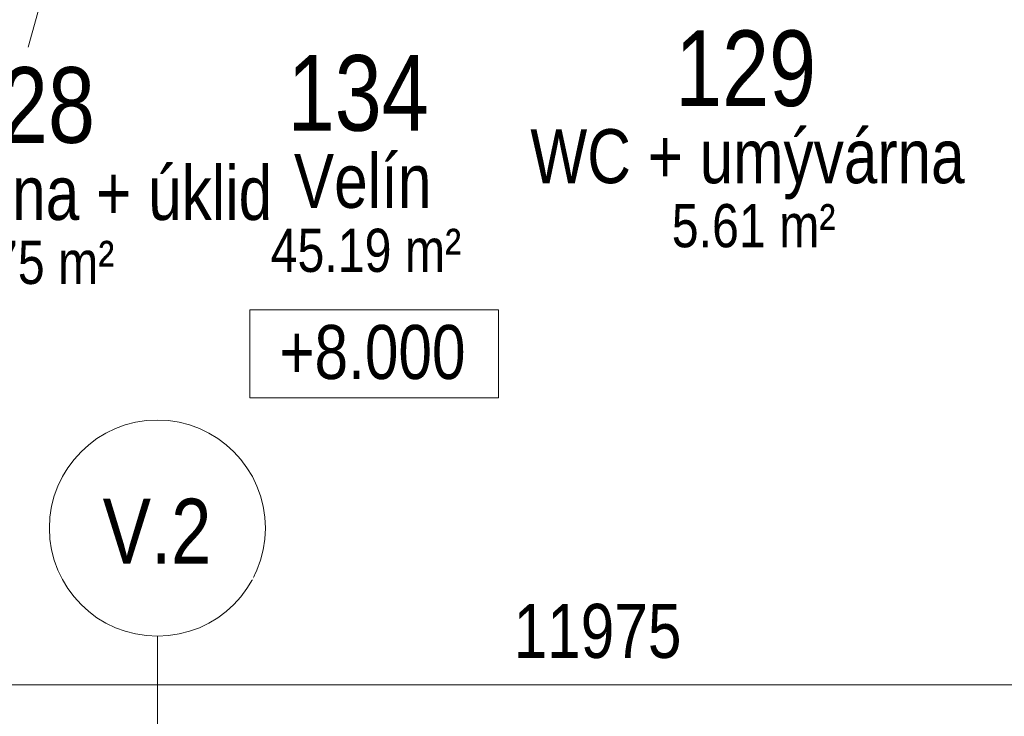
# Model space of a CAD drawing. Header units: millimetres. Extents: x 157133 to 260102, y -21587 to 34582.
# Tile 25 of 65: x 165101 to 169659, y 9532 to 12755. Entities that reach past the tile are written whole.
import ezdxf

# ---------------------------------------------------------------- set-up
doc = ezdxf.new("R2010")
doc.units = ezdxf.units.MM
for name, color, linetype, lineweight in [('CA_KOTY', 3, 'Continuous', 9), ('CA_KOTY-100', 3, 'Continuous', 9), ('CA_PSVBUB', 3, 'Continuous', 9), ('CA_TEXT25', 7, 'Continuous', 9)]:
    doc.layers.add(name, color=color, linetype=linetype, lineweight=lineweight)
doc.styles.add('Arial_3', font='arial.ttf', dxfattribs={"width": 0.8, "height": 250})
doc.styles.add('Arial_4', font='arial.ttf', dxfattribs={"width": 0.8, "height": 200})
doc.styles.add('Arial_5', font='arial.ttf', dxfattribs={"width": 0.8, "height": 350})
doc.styles.add('Arial_6', font='arial.ttf', dxfattribs={"width": 0.8, "height": 300})
doc.dimstyles.new('HP_Přímá_-_2_5_mm_Ariel', dxfattribs={"dimscale": 304.8, "dimtxt": 255.06485, "dimasz": 0.656168, "dimexe": 0.328084, "dimexo": 0.0625, "dimgap": 0.164042, "dimtad": 1, "dimdec": 0, "dimzin": 0, "dimdsep": 46, "dimtxsty": 'Arial_3', "dimblk1": 'OBLIQUE', "dimblk2": 'OBLIQUE', "dimsah": 1, "dimcen": 0.09, "dimazin": 0, "dimtfac": 1, "dimtdec": 4, "dimtix": 1, "dimtmove": 0, "dimatfit": 3, "dimfxl": 2.296588, "dimfxlon": 1, "dimtvp": 1, "dimtfill": 1, "dimtolj": 1, "dimtzin": 0, "dimarcsym": 2})

# ---------------------------------------------------------------- blocks, each defined once
blk = doc.blocks.new('Výškové kóty - Obdélník kolem výškové kóty-410351-PŮDORYS _8_000 _ vestavek V7')
at = {"layer": 'CA_KOTY'}
for p, q in [((6.604, 4.063), (-4.896, 4.063)), ((-4.896, 0), (-4.896, 4.063)), ((-4.896, 4.063), (6.604, 4.063)), ((6.604, 4.063), (6.604, 0)), ((6.604, 0), (-4.896, 0))]:
    blk.add_line(p, q, dxfattribs=at)
blk = doc.blocks.new('DIMBLOCK2-PŮDORYS _8_000 _ vestavek V7')
at = {"layer": 'CA_KOTY-100'}
for p, q in [((161782.5, 9677.8), (161782.5, 10377.8)), ((173757.5, 9677.8), (173757.5, 10377.8)), ((161782.5, 9677.8), (161882.5, 9777.8)), ((173757.5, 9677.8), (173857.5, 9777.8)), ((161782.5, 9677.8), (161682.5, 9577.8)), ((161782.5, 9677.8), (173757.5, 9677.8)), ((161782.5, 9677.8), (161782.5, 9577.8)), ((173757.5, 9677.8), (173657.5, 9577.8)), ((173757.5, 9677.8), (173757.5, 9577.8))]:
    blk.add_line(p, q, dxfattribs=at)
at = {"layer": 'CA_KOTY-100', "color": 0, "insert": (167387.4, 10052.3), "char_height": 250, "width": 918.233, "attachment_point": 1, "line_spacing_factor": 0.941778, "style": 'Arial_3', "bg_fill": 3, "box_fill_scale": 1.25, "bg_fill_color": 256, "bg_fill_true_color": 13158600, "bg_fill_transparency": 0}
blk.add_mtext('11975', dxfattribs=at)
blk = doc.blocks.new('_Oblique')
at = {"color": 0, "linetype": 'ByBlock', "lineweight": -2}
blk.add_line((-0.5, -0.5), (0.5, 0.5), dxfattribs=at)
blk = doc.blocks.new('HP_Popisek stěny - HP_Popisek stěny-1417901-PŮDORYS _8_000 _ vestavek V7')
at = {"layer": 'CA_PSVBUB'}
blk.add_circle((0, 0), 5, dxfattribs=at)

msp = doc.modelspace()

# ---------------------------------------------------------------- linework, layer by layer
at = {"layer": 'CA_KOTY'}
msp.add_line((166537.9, 11006.3), (166827.4, 11006.3), dxfattribs=at)
at = {"layer": 'CA_TEXT25'}
msp.add_line((165688.9, 14586.8), (165140.7, 12628.5), dxfattribs=at)

# ---------------------------------------------------------------- block references
at = {"layer": 'CA_KOTY', "extrusion": (0, 0, -1), "xscale": 99.99999999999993, "yscale": 99.99999999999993, "zscale": 99.99999999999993}
msp.add_blockref('Výškové kóty - Obdélník kolem výškové kóty-410351-PŮDORYS _8_000 _ vestavek V7', (-166827.4, 11006.3), dxfattribs=at)

# ---------------------------------------------------------------- texts
at = {"layer": 'CA_KOTY', "insert": (166302.7, 11342.7), "char_height": 250, "width": 1019.231, "attachment_point": 1, "line_spacing_factor": 0.941778, "style": 'Arial_3'}
msp.add_mtext('+8.000', dxfattribs=at)
at = {"layer": 'CA_TEXT25', "attachment_point": 1}
for s, insert, char_height, width, style in [('129', (168134.9, 12705.3), 350, 808.101, 'Arial_5'), ('134', (166341.7, 12591.2), 350, 808.101, 'Arial_5'), ('128', (164797.2, 12535.3), 350, 808.101, 'Arial_5'), ('Velín', (166370.4, 12134.4), 250, 756.793, 'Arial_3')]:
    msp.add_mtext(s, dxfattribs=dict(at, insert=insert, char_height=char_height, width=width, style=style))
at = {"layer": 'CA_TEXT25', "char_height": 200, "width": 936.371, "attachment_point": 1, "style": 'Arial_4', "bg_fill": 3, "box_fill_scale": 1.25, "bg_fill_color": 256, "bg_fill_true_color": 13158600, "bg_fill_transparency": 0}
for s, insert in [('5.61 m²', (168119.5, 11902.2)), ('4.75 m²', (164781.9, 11732.2))]:
    msp.add_mtext(s, dxfattribs=dict(at, insert=insert))

# ---------------------------------------------------------------- dimensions: what is measured, and where the dimension line sits
at = {"layer": 'CA_KOTY'}
dim = msp.add_linear_dim(base=(173757.5, 9677.8), p1=(161782.5, 10377.8), p2=(173757.5, 10377.8), dimstyle='HP_Přímá_-_2_5_mm_Ariel', override={"dimpost": '<>', "dimfxl": 11974.959596}, dxfattribs=at)
dim.commit()
dim.dimension.update_dxf_attribs({"geometry": 'DIMBLOCK2-PŮDORYS _8_000 _ vestavek V7', "text_midpoint": (167770, 9855.4)})

# ---------------------------------------------------------------- next in the draw order: linework, layer by layer
at = {"layer": 'CA_PSVBUB'}
msp.add_line((165738.6, 9222.4), (165738.6, 9902.9), dxfattribs=at)

# ---------------------------------------------------------------- next in the draw order: block references
at = {"layer": 'CA_PSVBUB', "xscale": 99.99999999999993, "yscale": 99.99999999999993, "zscale": 99.99999999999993}
msp.add_blockref('HP_Popisek stěny - HP_Popisek stěny-1417901-PŮDORYS _8_000 _ vestavek V7', (165738.6, 10402.9), dxfattribs=at)

# ---------------------------------------------------------------- next in the draw order: texts
at = {"layer": 'CA_TEXT25', "char_height": 250, "attachment_point": 1, "style": 'Arial_3'}
for s, insert, width in [('WC + umývárna', (167464.7, 12248.5), 2449.957), ('WC kabina + úklid', (164010.7, 12078.5), 2732.151)]:
    msp.add_mtext(s, dxfattribs=dict(at, insert=insert, width=width))
at = {"layer": 'CA_TEXT25', "insert": (166262.8, 11788.1), "char_height": 200, "width": 1090.295, "attachment_point": 1, "style": 'Arial_4', "bg_fill": 3, "box_fill_scale": 1.25, "bg_fill_color": 256, "bg_fill_true_color": 13158600, "bg_fill_transparency": 0}
msp.add_mtext('45.19 m²', dxfattribs=at)

# ---------------------------------------------------------------- next in the draw order: texts
at = {"layer": 'CA_PSVBUB', "insert": (165485.4, 10538.9), "char_height": 300, "width": 622.109, "attachment_point": 1, "style": 'Arial_6', "bg_fill": 3, "box_fill_scale": 1.25, "bg_fill_color": 256, "bg_fill_true_color": 13158600, "bg_fill_transparency": 0}
msp.add_mtext('V.2', dxfattribs=at)

doc.saveas('drawing.dxf')
